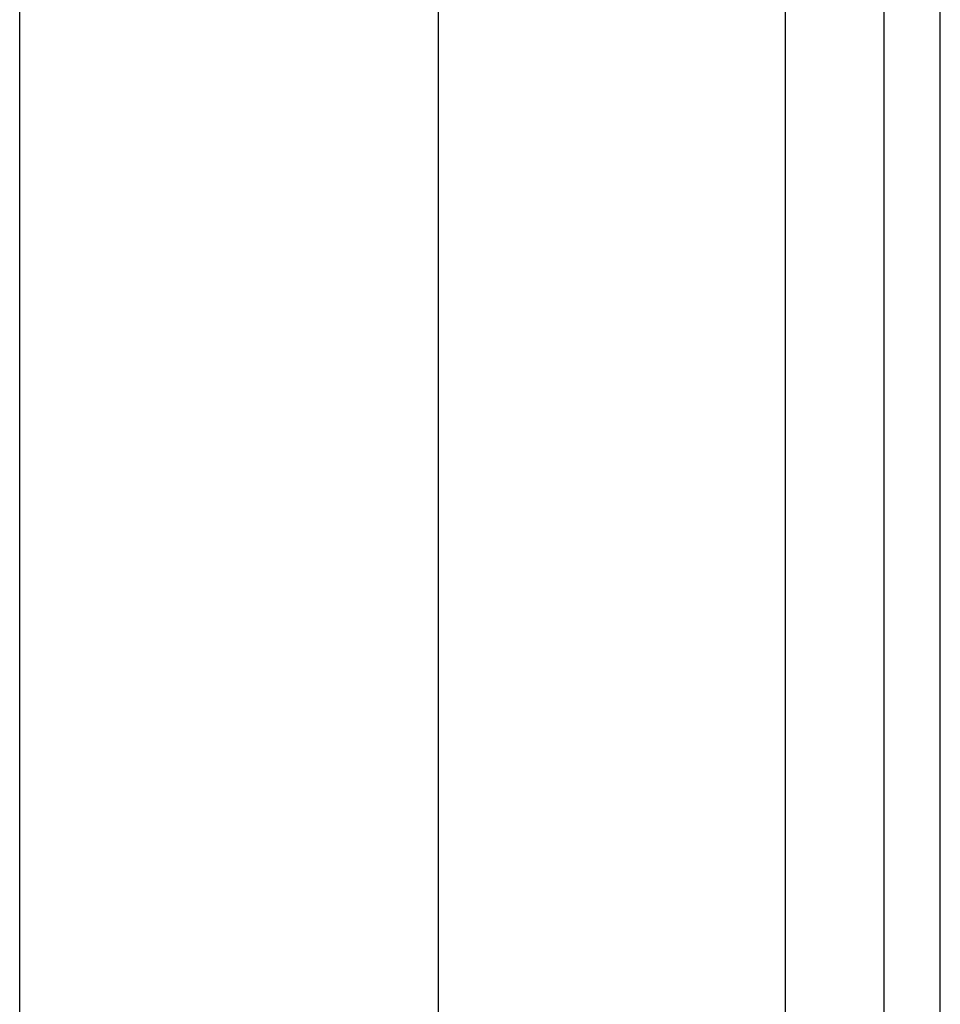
# Model space of a CAD drawing. Header units: inches. Extents: x 2.3 to 62.6, y 3.3 to 33.7.
# Tile 48 of 57: x 13.3 to 14.2, y 23.3 to 24.2. Entities that reach past the tile are written whole.
import ezdxf

# ---------------------------------------------------------------- set-up
doc = ezdxf.new("R2010")
doc.units = ezdxf.units.IN
doc.header["$MEASUREMENT"] = 0
doc.layers.add('Visible Edges(ANSI)', color=7, linetype='Continuous', lineweight=25)
doc.layers.add('Visible Tangent Edges(ANSI)', color=7, linetype='Continuous', lineweight=25)

msp = doc.modelspace()

# ---------------------------------------------------------------- linework, layer by layer
at = {"layer": 'Visible Edges(ANSI)'}
for p, q in [((14.12114, 25.22212), (14.12114, 22.71112)), ((14.17414, 22.71112), (14.17414, 25.22212)), ((13.308, 21.55306), (13.308, 24.54972)), ((13.7017, 24.54972), (13.7017, 22.36812))]:
    msp.add_line(p, q, dxfattribs=at)
at = {"layer": 'Visible Tangent Edges(ANSI)'}
msp.add_line((14.02814, 25.22212), (14.02814, 22.63977), dxfattribs=at)

doc.saveas('drawing.dxf')
